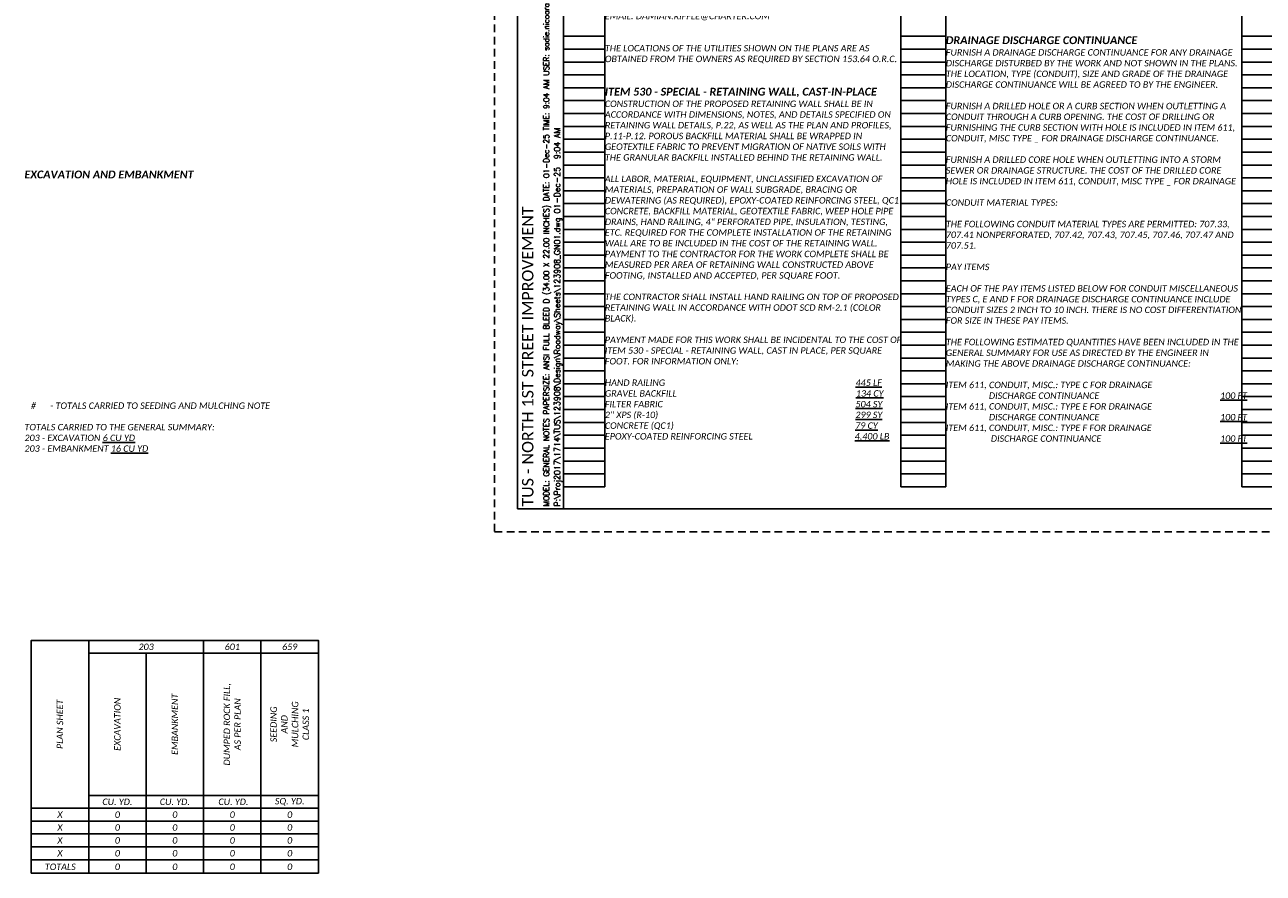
# Paper-space layout 'Layout1' of a CAD drawing. Header units: feet. Extents: x -10.2 to 43.1, y -7.4 to 23.
# Tile 1 of 4: x -10.2 to 16.7, y -7.4 to 11. Entities that reach past the tile are written whole.
import ezdxf
from ezdxf.enums import TextEntityAlignment as Align

# ---------------------------------------------------------------- set-up
doc = ezdxf.new("R2010")
doc.units = ezdxf.units.FT
doc.header["$MEASUREMENT"] = 0
doc.linetypes.add('OhDOT_USTN3', pattern=[0.22, 0.165, -0.055])
for name, color, linetype in [('SH_Border', 7, 'Continuous'), ('SH_Cut_Line', 7, 'OhDOT_USTN3'), ('SH_Data', 7, 'Continuous'), ('SH_Text', 7, 'Continuous'), ('SH_TextH', 4, 'Continuous')]:
    doc.layers.add(name, color=color, linetype=linetype)
doc.styles.add('DwgStamp', font='romans.shx')
doc.styles.add('Slanted Normal (0.14) Font 31', font='calibrii.ttf', dxfattribs={"height": 0.14})
doc.styles.add('Slanted Sub-Title (0.17) Font 31', font='calibrii.ttf', dxfattribs={"height": 0.17})
doc.styles.add('Slanted-Normal', font='calibrii.ttf', dxfattribs={"height": 0.14})
doc.styles.add('Slanted-Sub Title', font='calibrii.ttf', dxfattribs={"height": 0.17})
doc.styles.add('Straight Sub-Title (0.17) Font 30', font='calibri.ttf', dxfattribs={"height": 0.17})

# ---------------------------------------------------------------- blocks, each defined once
blk = doc.blocks.new('4COL')
at = {"layer": 'Defpoints', "color": 3, "linetype": 'Continuous'}
for p, q in [((2, 0.98), (2, 21.14)), ((2.9, 0.98), (2.9, 21.14)), ((9.34, 0.98), (9.34, 21.14)), ((10.32, 0.98), (10.32, 21.14)), ((16.76, 0.98), (16.76, 21.14)), ((2, 10.78), (2.9, 10.78)), ((9.34, 10.78), (10.32, 10.78)), ((16.76, 10.78), (17.74, 10.78)), ((2, 10.5), (2.9, 10.5)), ((9.34, 10.5), (10.32, 10.5)), ((16.76, 10.5), (17.74, 10.5)), ((2, 10.22), (2.9, 10.22)), ((9.34, 10.22), (10.32, 10.22)), ((16.76, 10.22), (17.74, 10.22)), ((2, 9.94), (2.9, 9.94)), ((9.34, 9.94), (10.32, 9.94)), ((16.76, 9.94), (17.74, 9.94)), ((2, 9.66), (2.9, 9.66)), ((9.34, 9.66), (10.32, 9.66)), ((16.76, 9.66), (17.74, 9.66)), ((2, 9.38), (2.9, 9.38)), ((9.34, 9.38), (10.32, 9.38)), ((16.76, 9.38), (17.74, 9.38)), ((2, 9.1), (2.9, 9.1)), ((9.34, 9.1), (10.32, 9.1)), ((16.76, 9.1), (17.74, 9.1)), ((2, 8.82), (2.9, 8.82)), ((9.34, 8.82), (10.32, 8.82)), ((16.76, 8.82), (17.74, 8.82)), ((2, 8.54), (2.9, 8.54)), ((9.34, 8.54), (10.32, 8.54)), ((16.76, 8.54), (17.74, 8.54)), ((2, 8.26), (2.9, 8.26)), ((9.34, 8.26), (10.32, 8.26)), ((16.76, 8.26), (17.74, 8.26)), ((2, 7.98), (2.9, 7.98)), ((9.34, 7.98), (10.32, 7.98)), ((16.76, 7.98), (17.74, 7.98)), ((2, 7.7), (2.9, 7.7)), ((9.34, 7.7), (10.32, 7.7)), ((16.76, 7.7), (17.74, 7.7)), ((2, 7.42), (2.9, 7.42)), ((9.34, 7.42), (10.32, 7.42)), ((16.76, 7.42), (17.74, 7.42)), ((2, 7.14), (2.9, 7.14)), ((9.34, 7.14), (10.32, 7.14)), ((16.76, 7.14), (17.74, 7.14)), ((2, 6.86), (2.9, 6.86)), ((9.34, 6.86), (10.32, 6.86)), ((16.76, 6.86), (17.74, 6.86)), ((2, 6.58), (2.9, 6.58)), ((9.34, 6.58), (10.32, 6.58)), ((16.76, 6.58), (17.74, 6.58)), ((2, 6.3), (2.9, 6.3)), ((9.34, 6.3), (10.32, 6.3)), ((16.76, 6.3), (17.74, 6.3)), ((2, 6.02), (2.9, 6.02)), ((9.34, 6.02), (10.32, 6.02)), ((16.76, 6.02), (17.74, 6.02)), ((2, 5.74), (2.9, 5.74)), ((9.34, 5.74), (10.32, 5.74)), ((16.76, 5.74), (17.74, 5.74)), ((2, 5.46), (2.9, 5.46)), ((9.34, 5.46), (10.32, 5.46)), ((16.76, 5.46), (17.74, 5.46)), ((2, 5.18), (2.9, 5.18)), ((9.34, 5.18), (10.32, 5.18)), ((16.76, 5.18), (17.74, 5.18)), ((2, 4.9), (2.9, 4.9)), ((9.34, 4.9), (10.32, 4.9)), ((16.76, 4.9), (17.74, 4.9)), ((2, 4.62), (2.9, 4.62)), ((9.34, 4.62), (10.32, 4.62)), ((16.76, 4.62), (17.74, 4.62)), ((2, 4.34), (2.9, 4.34)), ((9.34, 4.34), (10.32, 4.34)), ((16.76, 4.34), (17.74, 4.34)), ((2, 4.06), (2.9, 4.06)), ((9.34, 4.06), (10.32, 4.06)), ((16.76, 4.06), (17.74, 4.06)), ((2, 3.78), (2.9, 3.78)), ((9.34, 3.78), (10.32, 3.78)), ((16.76, 3.78), (17.74, 3.78)), ((2, 3.5), (2.9, 3.5)), ((9.34, 3.5), (10.32, 3.5)), ((16.76, 3.5), (17.74, 3.5)), ((2, 3.22), (2.9, 3.22)), ((9.34, 3.22), (10.32, 3.22)), ((16.76, 3.22), (17.74, 3.22)), ((2, 2.94), (2.9, 2.94)), ((9.34, 2.94), (10.32, 2.94)), ((16.76, 2.94), (17.74, 2.94)), ((2, 2.66), (2.9, 2.66)), ((9.34, 2.66), (10.32, 2.66)), ((16.76, 2.66), (17.74, 2.66)), ((2, 2.38), (2.9, 2.38)), ((9.34, 2.38), (10.32, 2.38)), ((16.76, 2.38), (17.74, 2.38)), ((2, 2.1), (2.9, 2.1)), ((9.34, 2.1), (10.32, 2.1)), ((16.76, 2.1), (17.74, 2.1)), ((2, 1.82), (2.9, 1.82)), ((9.34, 1.82), (10.32, 1.82)), ((16.76, 1.82), (17.74, 1.82)), ((2, 1.54), (2.9, 1.54)), ((9.34, 1.54), (10.32, 1.54)), ((16.76, 1.54), (17.74, 1.54)), ((2, 1.26), (2.9, 1.26)), ((9.34, 1.26), (10.32, 1.26)), ((16.76, 1.26), (17.74, 1.26)), ((2, 0.98), (2.9, 0.98)), ((9.34, 0.98), (10.32, 0.98)), ((16.76, 0.98), (17.74, 0.98))]:
    blk.add_line(p, q, dxfattribs=at)

psp = doc.layouts.get("Layout1")

# ---------------------------------------------------------------- linework, layer by layer
at = {"layer": 'SH_Border', "linetype": 'Continuous', "flags": 128}
psp.add_lwpolyline([(0.5, 21.5), (33.5, 21.5), (33.5, 0.5), (0.5, 0.5), (0.5, 21.5)], close=True, dxfattribs=at)
psp.add_lwpolyline([(1.5, 0.5), (1.5, 21.5)], dxfattribs=at)
at = {"layer": 'SH_Border'}
psp.add_lwpolyline([(-10.083, -7.428), (-10.083, -2.362), (-3.833, -2.362), (-3.833, -7.428)], dxfattribs=at)
at = {"layer": 'SH_Cut_Line', "color": 7, "linetype": 'OhDOT_USTN3', "flags": 128}
psp.add_lwpolyline([(0, 0), (34, 0), (34, 22), (0, 22), (0, 0)], close=True, dxfattribs=at)
at = {"layer": 'SH_Text', "color": 7, "linetype": 'Continuous'}
for p, q in [((-8.833, -7.428), (-8.833, -2.362)), ((-6.333, -7.428), (-6.333, -2.362)), ((-5.083, -7.428), (-5.083, -2.362)), ((-8.833, -2.642), (-3.833, -2.642)), ((-7.583, -7.428), (-7.583, -2.642)), ((-8.833, -5.734), (-3.833, -5.734)), ((-10.083, -6.014), (-3.833, -6.014)), ((-10.083, -6.294), (-3.833, -6.294)), ((-10.083, -6.574), (-3.833, -6.574)), ((-10.083, -6.854), (-3.833, -6.854)), ((-10.083, -7.134), (-3.833, -7.134)), ((-10.083, -7.134), (-3.833, -7.134)), ((-10.083, -7.428), (-3.833, -7.428))]:
    psp.add_line(p, q, dxfattribs=at)

# ---------------------------------------------------------------- block references
at = {"layer": 'SH_Text'}
psp.add_blockref('4COL', (-0.5, 0), dxfattribs=at)

# ---------------------------------------------------------------- texts
at = {"layer": 'SH_Border', "insert": (9.82, 10.78), "char_height": 0.17, "width": 6.44, "attachment_point": 1, "style": 'Slanted Sub-Title (0.17) Font 31'}
psp.add_mtext('{\\fCalibri|b1|i1|c0|p34;\\C4;DRAINAGE DISCHARGE CONTINUANCE}', dxfattribs=at)
at = {"layer": 'SH_Data', "linetype": 'Continuous', "style": 'DwgStamp'}
for s, p in [('MODEL: GENERAL NOTES PAPERSIZE: ANSI FULL BLEED D (34.00 X 22.00 INCHES) DATE: 01-Dec-25 TIME: 9:04 AM USER: sadie.nicoara', (1.188, 0.55)), ('P:\\Proj2017\\1714\\TUS\\123908\\Design\\Roadway\\Sheets\\123908_GN01.dwg 01-Dec-25  9:04 AM', (1.425, 0.55))]:
    psp.add_text(s, height=0.125, rotation=90, dxfattribs=at).set_placement(p)
at = {"layer": 'SH_Data', "style": 'Straight Sub-Title (0.17) Font 30'}
psp.add_text('TUS - NORTH 1ST STREET IMPROVEMENT', height=0.25, rotation=90, dxfattribs=at).set_placement((0.721, 0.55), align=Align.MIDDLE_LEFT)
at = {"layer": 'SH_Text', "char_height": 0.14}
for s, insert, width, attachment_point, style in [('LISTED BELOW ARE ALL UTILITIES LOCATED WITHIN THE PROJECT CONSTRUCTION LIMITS TOGETHER WITH THEIR RESPECTIVE OWNERS:\\P\\P{\\LELECTRIC\\P}AMERICAN ELECTRIC POWER - OHIO\\P38831 S.R. 7\\PREEDSVILLE, OH 45772\\PCONTACT: CLARKE SAUNDERS\\PPHONE: (614) 312-5807\\PEMAIL: CMSAUNDERS@AEP.COM\\P\\P{\\LOIL AND GAS}\\PENBRIDGE GAS OHIO\\P320 SPRINGSIDE DR, SUITE 320\\PAKRON, OH 44333\\PCONTACT: MICHAEL NORTH\\PPHONE: (330) 664-2409\\PEMAIL: MICHAEL.NORTHII@ENBRIDGE.COM\\P\\P{\\LTELEPHONE\\P}AT&T - OHIO\\P160 NORTH 6TH STREET\\PZANESVILLE, OH 43701\\PCONTACT: BARRETT J. TAMASOVICH\\PPHONE: (740) 454-3552\\PEMAIL: BT2178@ATT.COM\\P\\P{\\LWATER/SEWER}\\PTWIN CITY WATER & SEWER DISTRICT\\P308 GRANT ST\\PDENNISON, OH 44621\\PCONTACT: DONNIE FAWCETT\\PPHONE: (740) 922-1460\\PEMAIL: FAWCETTDONNIE@TWINCITYWS.COM\\P\\P{\\LTELECOM\\P}CHARTER COMM (SPECTRUM/TWC)\\P133 BLUEBELL DR\\PNEW PHILADELPHIA, OH 44663\\PCONTACT: DAMIAN RIFFLE\\PPHONE: (330) 494-9200\\PEMAIL: DAMIAN.RIFFLE@CHARTER.COM\\P\\P\\PTHE LOCATIONS OF THE UTILITIES SHOWN ON THE PLANS ARE AS OBTAINED FROM THE OWNERS AS REQUIRED BY SECTION 153.64 O.R.C.', (2.4, 20.86), 6.44, 1, 'Slanted Normal (0.14) Font 31'), ('\\pxtr45;FURNISH A DRAINAGE DISCHARGE CONTINUANCE FOR ANY DRAINAGE DISCHARGE DISTURBED BY THE WORK AND NOT SHOWN IN THE PLANS. THE LOCATION, TYPE (CONDUIT), SIZE AND GRADE OF THE DRAINAGE DISCHARGE CONTINUANCE WILL BE AGREED TO BY THE ENGINEER.\\P\\PFURNISH A DRILLED HOLE OR A CURB SECTION WHEN OUTLETTING A CONDUIT THROUGH A CURB OPENING. THE COST OF DRILLING OR FURNISHING THE CURB SECTION WITH HOLE IS INCLUDED IN ITEM 611, CONDUIT, MISC TYPE _ FOR DRAINAGE DISCHARGE CONTINUANCE.\\P\\PFURNISH A DRILLED CORE HOLE WHEN OUTLETTING INTO A STORM SEWER OR DRAINAGE STRUCTURE. THE COST OF THE DRILLED CORE HOLE IS INCLUDED IN ITEM 611, CONDUIT, MISC TYPE _ FOR DRAINAGE \\P\\PCONDUIT MATERIAL TYPES:\\P\\PTHE FOLLOWING CONDUIT MATERIAL TYPES ARE PERMITTED: 707.33, 707.41 NONPERFORATED, 707.42, 707.43, 707.45, 707.46, 707.47 AND 707.51.\\P\\PPAY ITEMS\\P\\PEACH OF THE PAY ITEMS LISTED BELOW FOR CONDUIT MISCELLANEOUS TYPES C, E AND F FOR DRAINAGE DISCHARGE CONTINUANCE INCLUDE CONDUIT SIZES 2 INCH TO 10 INCH. THERE IS NO COST DIFFERENTIATION FOR SIZE IN THESE PAY ITEMS.\\P\\PTHE FOLLOWING ESTIMATED QUANTITIES HAVE BEEN INCLUDED IN THE GENERAL SUMMARY FOR USE AS DIRECTED BY THE ENGINEER IN MAKING THE ABOVE DRAINAGE DISCHARGE CONTINUANCE:\\P\\PITEM 611, CONDUIT, MISC.: TYPE C FOR DRAINAGE^I\\P                   DISCHARGE CONTINUANCE^I{\\L100 FT\\P}ITEM 611, CONDUIT, MISC.: TYPE E FOR DRAINAGE\\P                   DISCHARGE CONTINUANCE^I{\\L100 FT}\\P\\pt7,r45;ITEM 611, CONDUIT, MISC.: TYPE F FOR DRAINAGE \\P^IDISCHARGE CONTINUANCE^I{\\L100 FT}', (9.82, 10.5), 6.44, 1, 'Slanted Normal (0.14) Font 31'), ('\\A1;CONSTRUCTION OF THE PROPOSED RETAINING WALL SHALL BE IN ACCORDANCE WITH DIMENSIONS, NOTES, AND DETAILS SPECIFIED ON RETAINING WALL DETAILS, P.22, AS WELL AS THE PLAN AND PROFILES, P.11-P.12. POROUS BACKFILL MATERIAL SHALL BE WRAPPED IN GEOTEXTILE FABRIC TO PREVENT MIGRATION OF NATIVE SOILS WITH THE GRANULAR BACKFILL INSTALLED BEHIND THE RETAINING WALL.\\P\\PALL LABOR, MATERIAL, EQUIPMENT, UNCLASSIFIED EXCAVATION OF MATERIALS, PREPARATION OF WALL SUBGRADE, BRACING OR DEWATERING (AS REQUIRED), EPOXY-COATED REINFORCING STEEL, QC1 CONCRETE, BACKFILL MATERIAL, GEOTEXTILE FABRIC, WEEP HOLE PIPE DRAINS, HAND RAILING, 4" PERFORATED PIPE, INSULATION, TESTING, ETC. REQUIRED FOR THE COMPLETE INSTALLATION OF THE RETAINING WALL ARE TO BE INCLUDED IN THE COST OF THE RETAINING WALL. PAYMENT TO THE CONTRACTOR FOR THE WORK COMPLETE SHALL BE MEASURED PER AREA OF RETAINING WALL CONSTRUCTED ABOVE FOOTING, INSTALLED AND ACCEPTED, PER SQUARE FOOT. {\\L\\P}\\PTHE CONTRACTOR SHALL INSTALL HAND RAILING ON TOP OF PROPOSED RETAINING WALL IN ACCORDANCE WITH ODOT SCD RM-2.1 (COLOR BLACK). \\P\\PPAYMENT MADE FOR THIS WORK SHALL BE INCIDENTAL TO THE COST OF ITEM 530 - SPECIAL - RETAINING WALL, CAST IN PLACE, PER SQUARE FOOT. FOR INFORMATION ONLY:\\P\\PHAND RAILING                                                                                    {\\L445 LF\\P}GRAVEL BACKFILL                                                                               {\\L134 CY\\P}FILTER FABRIC                                                                                     {\\L504 SY\\P}2" XPS (R-10)                                                                                       {\\L299 SY\\P}CONCRETE (QC1)                                                                                {\\L79 CY\\P}EPOXY-COATED REINFORCING STEEL                                             {\\L4,400 LB}', (2.4, 9.382), 6.44, 1, 'Slanted Normal (0.14) Font 31'), ('\\pxi-3,l4,t4;#^I- TOTALS CARRIED TO SEEDING AND MULCHING NOTE\\P\\pi0,l0,tz;\\PTOTALS CARRIED TO THE GENERAL SUMMARY:\\P203 - EXCAVATION {\\L6 CU YD\\P}203 - EMBANKMENT {\\L16 CU YD}', (-10.23, 2.814), 6.53745, 1, 'Slanted Normal (0.14) Font 31'), ('203', (-7.583, -2.502), 0.36546, 5, 'Slanted-Normal'), ('601', (-5.708, -2.502), 0.36546, 5, 'Slanted-Normal'), ('659', (-4.458, -2.502), 0.36546, 5, 'Slanted-Normal'), ('CU. YD.', (-8.208, -5.874), 0.89446, 5, 'Slanted-Normal'), ('CU. YD.', (-6.958, -5.874), 0.75339, 5, 'Slanted-Normal'), (' CU. YD.', (-5.708, -5.874), 1.05316, 5, 'Slanted-Normal'), ('SQ. YD.', (-4.458, -5.874), 1.05316, 5, 'Slanted-Normal'), ('X', (-9.458, -6.154), 0.89446, 5, 'Slanted-Normal'), ('0', (-8.208, -6.154), 0.89446, 5, 'Slanted-Normal'), ('0', (-6.958, -6.154), 0.89446, 5, 'Slanted-Normal'), ('0', (-5.708, -6.154), 0.89446, 5, 'Slanted-Normal'), ('0', (-4.458, -6.154), 0.89446, 5, 'Slanted-Normal'), ('X', (-9.458, -6.434), 0.89446, 5, 'Slanted-Normal'), ('0', (-8.208, -6.434), 0.89446, 5, 'Slanted-Normal'), ('0', (-6.958, -6.434), 0.89446, 5, 'Slanted-Normal'), ('0', (-5.708, -6.434), 0.89446, 5, 'Slanted-Normal'), ('0', (-4.458, -6.434), 0.89446, 5, 'Slanted-Normal'), ('X', (-9.458, -6.714), 0.89446, 5, 'Slanted-Normal'), ('0', (-8.208, -6.714), 0.89446, 5, 'Slanted-Normal'), ('0', (-6.958, -6.714), 0.89446, 5, 'Slanted-Normal'), ('0', (-5.708, -6.714), 0.89446, 5, 'Slanted-Normal'), ('0', (-4.458, -6.714), 0.89446, 5, 'Slanted-Normal'), ('X', (-9.458, -6.994), 0.89446, 5, 'Slanted-Normal'), ('0', (-8.208, -6.994), 0.89446, 5, 'Slanted-Normal'), ('0', (-6.958, -6.994), 0.89446, 5, 'Slanted-Normal'), ('0', (-5.708, -6.994), 0.89446, 5, 'Slanted-Normal'), ('0', (-4.458, -6.994), 0.89446, 5, 'Slanted-Normal'), ('TOTALS', (-9.451, -7.288), 0.89446, 5, 'Slanted-Normal')]:
    psp.add_mtext(s, dxfattribs=dict(at, insert=insert, width=width, attachment_point=attachment_point, style=style))
at = {"layer": 'SH_Text', "char_height": 0.14, "attachment_point": 5, "rotation": 90, "style": 'Slanted-Normal'}
for s, insert, width in [('DUMPED ROCK FILL, AS PER PLAN', (-5.708, -4.188), 1.90586), ('PLAN SHEET', (-9.458, -4.188), 1.58258), ('EXCAVATION', (-8.208, -4.188), 0.36546), ('EMBANKMENT', (-6.958, -4.188), 0.36546), ('SEEDING AND MULCHING\\PCLASS 1', (-4.458, -4.188), 0.81216)]:
    psp.add_mtext(s, dxfattribs=dict(at, insert=insert, width=width))
at = {"layer": 'SH_TextH'}
for s, insert, char_height, width, attachment_point, style in [('{\\fCalibri|b1|i1|c0|p34;ITEM 530 - SPECIAL - RETAINING WALL, CAST-IN-PLACE}', (2.4, 9.66), 0.17, 6.44, 1, 'Slanted-Sub Title'), ('{\\fCalibri|b1|i1|c0|p34;\\C4;EXCAVATION AND EMBANKMENT}', (-10.23, 7.859), 0.17, 6.43343, 1, 'Slanted Sub-Title (0.17) Font 31'), ('0', (-8.208, -7.288), 0.14, 0.89446, 5, 'Slanted-Normal'), ('0', (-6.958, -7.288), 0.14, 0.89446, 5, 'Slanted-Normal'), ('0', (-5.708, -7.288), 0.14, 0.89446, 5, 'Slanted-Normal'), ('0', (-4.458, -7.288), 0.14, 0.89446, 5, 'Slanted-Normal')]:
    psp.add_mtext(s, dxfattribs=dict(at, insert=insert, char_height=char_height, width=width, attachment_point=attachment_point, style=style))

doc.saveas('drawing.dxf')
